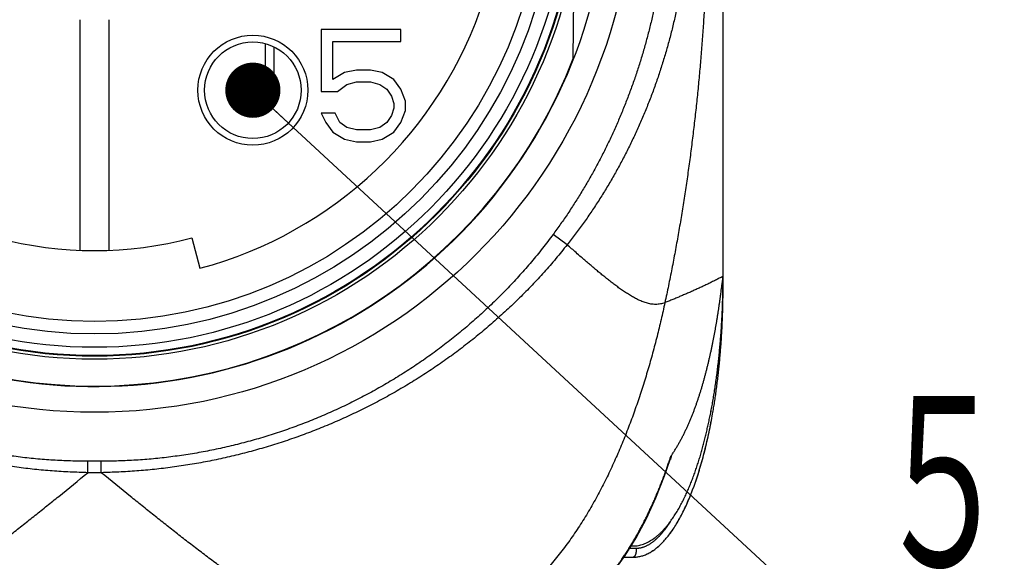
# Model space of a CAD drawing. Header units: millimetres. Extents: x 0 to 1071, y 0 to 742.
# Tile 10 of 130: x 351 to 396, y 196 to 220. Entities that reach past the tile are written whole.
import ezdxf

# ---------------------------------------------------------------- set-up
doc = ezdxf.new("R2010")
doc.units = ezdxf.units.MM
doc.header["$LTSCALE"] = 0.454724
doc.layers.add('NoLayerName_001', color=7, linetype='Continuous')
doc.styles.get("Standard").update_dxf_attribs({"font": 'txt', "bigfont": 'extfont2'})
doc.dimstyles.get("Standard").update_dxf_attribs({"dimtxt": 2.5, "dimasz": 2.5, "dimexe": 1, "dimexo": 1, "dimtad": 1, "dimdec": 3, "dimzin": 0, "dimdsep": 46, "dimtxsty": 'Standard', "dimcen": 2.5, "dimadec": 3, "dimazin": 0, "dimtfac": 0.75, "dimtdec": 3, "dimtmove": 0, "dimatfit": 3, "dimfxl": 1, "dimarcsym": 0})

msp = doc.modelspace()

# ---------------------------------------------------------------- linework, layer by layer
at = {"layer": 'NoLayerName_001', "color": 7, "linetype": 'Continuous', "lineweight": 25}
for p, q in [((382.902717, 208.586214), (382.902717, 251.286212)), ((376.11912, 218.452747), (376.168481, 224.108972)), ((353.775219, 220.208834), (353.775219, 209.776962)), ((355.096885, 209.776962), (355.096885, 220.208834)), ((368.305079, 219.769547), (364.704385, 219.769547)), ((364.704385, 219.769547), (364.704385, 216.95749)), ((368.305079, 219.228767), (368.305079, 219.769547)), ((362.162718, 219.126762), (362.162718, 217.736214)), ((362.569385, 217.736214), (362.569385, 218.974502)), ((365.233899, 219.228767), (368.305079, 219.228767)), ((365.233899, 217.49827), (365.233899, 219.228767)), ((362.162718, 217.736214), (362.569385, 217.736214)), ((365.763412, 217.822739), (365.233899, 217.49827)), ((366.292926, 217.930895), (365.763412, 217.822739)), ((366.928343, 217.930895), (366.292926, 217.930895)), ((367.457857, 217.822739), (366.928343, 217.930895)), ((367.98737, 217.49827), (367.457857, 217.822739)), ((365.445704, 216.95749), (365.869315, 217.281958)), ((365.869315, 217.281958), (366.292926, 217.390114)), ((366.292926, 217.390114), (366.928343, 217.390114)), ((366.928343, 217.390114), (367.351954, 217.281958)), ((367.351954, 217.281958), (367.669662, 217.065646)), ((368.305079, 217.065646), (367.98737, 217.49827)), ((364.704385, 216.95749), (365.445704, 216.95749)), ((367.669662, 217.065646), (367.881468, 216.741178)), ((367.881468, 216.741178), (367.98737, 216.41671)), ((368.516884, 216.524866), (368.305079, 217.065646)), ((367.98737, 216.41671), (367.98737, 216.200398)), ((368.516884, 216.092242), (368.516884, 216.524866)), ((365.339801, 215.984086), (364.704385, 215.984086)), ((364.704385, 215.984086), (364.91619, 215.551462)), ((365.551607, 215.551462), (365.339801, 215.984086)), ((367.881468, 215.87593), (367.669662, 215.551462)), ((367.98737, 216.200398), (367.881468, 215.87593)), ((368.305079, 215.551462), (368.516884, 216.092242)), ((364.91619, 215.551462), (365.233899, 215.118838)), ((365.869315, 215.33515), (365.551607, 215.551462)), ((367.669662, 215.551462), (367.351954, 215.33515)), ((367.98737, 215.118838), (368.305079, 215.551462)), ((365.233899, 215.118838), (365.763412, 214.79437)), ((366.292926, 215.226994), (365.869315, 215.33515)), ((366.928343, 215.226994), (366.292926, 215.226994)), ((367.351954, 215.33515), (366.928343, 215.226994)), ((367.457857, 214.79437), (367.98737, 215.118838)), ((365.763412, 214.79437), (366.292926, 214.686214)), ((366.292926, 214.686214), (366.928343, 214.686214)), ((366.928343, 214.686214), (367.457857, 214.79437)), ((358.845766, 210.332669), (359.212152, 208.9573)), ((382.902717, 208.077881), (382.902717, 208.586214)), ((382.902841, 208.584161), (382.902877, 208.585467)), ((382.902943, 208.58812), (382.902877, 208.585941)), ((378.738771, 196.386215), (378.828543, 196.386215)), ((378.418957, 195.877882), (378.83605, 195.877882))]:
    msp.add_line(p, q, dxfattribs=at)
at = {"layer": 'NoLayerName_001', "color": 8, "linetype": 'Continuous', "lineweight": 25}
for p, q in [((375.840689, 210.018168), (375.204563, 210.489563)), ((382.89824, 208.077881), (382.902717, 208.077881)), ((354.137359, 199.7032), (354.137362, 200.219378)), ((354.734743, 200.219369), (354.137361, 200.219369)), ((354.734745, 199.7032), (354.734745, 200.21936)), ((354.734745, 199.7032), (354.137359, 199.7032)), ((378.676276, 196.284549), (378.975139, 196.284549)), ((378.724147, 196.405756), (378.742703, 196.436187))]:
    msp.add_line(p, q, dxfattribs=at)
at = {"layer": 'NoLayerName_001', "color": 7, "linetype": 'Continuous', "lineweight": 25}
for points in [[(378.472704, 195.953378), (378.96776, 196.758733), (379.430348, 197.627301), (379.860064, 198.560204), (380.256031, 199.559437), (380.511469, 200.296656)], [(371.943741, 191.912887), (372.400492, 191.927474), (373.09486, 192.008497), (373.749055, 192.15545), (374.37916, 192.367932), (374.993828, 192.647356), (375.598976, 192.996358), (376.20645, 193.427927), (376.80399, 193.941526), (377.387841, 194.540406), (377.946353, 195.21403), (378.472704, 195.953378)]]:
    msp.add_lwpolyline(points, dxfattribs=at)
for centre, radius in [((354.436052, 226.886213), 24.450832), ((354.436052, 226.886213), 22.046415), ((354.436052, 226.886213), 21.909165), ((354.436052, 226.886213), 21.878665), ((354.436052, 226.886213), 21.508629), ((354.436052, 226.886213), 20.902665), ((354.436052, 226.886213), 20.333332), ((361.607032, 217.016206), 2.490833), ((361.607032, 217.016206), 2.185833)]:
    msp.add_circle(centre, radius, dxfattribs=at)
for centre, radius, start, end in [((354.436052, 226.886213), 23.281665, 158.5186327, 131.2277814), ((354.436052, 226.886213), 18.554165, 284.9166667, 39.0833333), ((354.436052, 226.886276), 23.265421, 201.2533161, 338.7466839), ((354.436052, 226.886213), 17.130832, 255.0833334, 284.9166667), ((346.665791, 208.586458), 36.236926, 359.1958825, 359.9996146), ((346.592557, 208.587312), 36.310165, 358.9810303, 359.1961573), ((346.593603, 208.587296), 36.309118, 359.028327, 359.1961581), ((357.003976, 206.860434), 25.819527, 349.0762219, 349.9777427)]:
    msp.add_arc(centre, radius, start, end, dxfattribs=at)
at = {"layer": 'NoLayerName_001', "color": 8, "linetype": 'Continuous', "lineweight": 25}
msp.add_arc((358.290022, 207.627998), 23.377748, 341.7417182, 342.0781975, dxfattribs=at)
for points, knots in [([(380.439945, 226.88621), (380.438011, 226.691882), (380.436974, 226.303116), (380.418419, 225.720145), (380.389712, 225.137463), (380.349028, 224.555351), (380.296868, 223.974074), (380.233111, 223.393903), (380.1578, 222.815104), (380.070938, 222.237943), (379.972515, 221.662679), (379.862491, 221.089567), (379.740831, 220.51886), (379.607499, 219.95081), (379.462459, 219.385668), (379.305677, 218.823685), (379.137116, 218.265116), (378.956746, 217.710226), (378.764577, 217.159281), (378.560621, 216.612561), (378.344892, 216.070344), (378.117402, 215.532911), (377.878165, 215.000542), (377.627195, 214.473515), (377.364509, 213.952132), (377.090176, 213.436708), (376.804325, 212.927564), (376.507045, 212.425071), (376.198582, 211.929486), (375.878596, 211.441494), (375.548945, 210.960178), (375.318441, 210.647051), (375.204563, 210.489563)], [0, 0, 0, 0, 0.583011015, 1.166223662, 1.74959972, 2.333100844, 2.916688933, 3.50032649, 4.083976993, 4.667605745, 5.251191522, 5.834728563, 6.418216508, 7.001660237, 7.585070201, 8.16846276, 8.751860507, 9.335285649, 9.91873839, 10.502216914, 11.085724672, 11.669270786, 12.252870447, 12.836545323, 13.420321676, 14.00417973, 14.588051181, 15.171869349, 15.75557215, 16.339102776, 16.922410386, 17.505450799, 17.505450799, 17.505450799, 17.505450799]), ([(381.453389, 226.886213), (381.45137, 226.685137), (381.45029, 226.282866), (381.430915, 225.679648), (381.400902, 225.076736), (381.358322, 224.474429), (381.303672, 223.873009), (381.236799, 223.272763), (381.157722, 222.673978), (381.066422, 222.076938), (380.962842, 221.481934), (380.84687, 220.889267), (380.718403, 220.299236), (380.577337, 219.712141), (380.423569, 219.128281), (380.256992, 218.547956), (380.077506, 217.97147), (379.885016, 217.39915), (379.679517, 216.831321), (379.461012, 216.268327), (379.229505, 215.710519), (378.985, 215.158246), (378.7275, 214.611858), (378.457013, 214.071703), (378.173534, 213.538157), (377.877188, 213.011571), (377.568237, 212.492255), (377.246882, 211.980577), (376.913499, 211.476776), (376.567843, 210.981572), (376.211966, 210.493897), (375.963486, 210.17743), (375.840689, 210.018168)], [0, 0, 0, 0, 0.603259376, 1.206732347, 1.810377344, 2.414154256, 3.018024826, 3.621953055, 4.2259056, 4.829852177, 5.433766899, 6.037632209, 6.641440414, 7.245194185, 7.848907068, 8.452603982, 9.056321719, 9.660096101, 10.26391908, 10.867776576, 11.471662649, 12.075580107, 12.679541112, 13.283567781, 13.887690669, 14.49189898, 15.096130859, 15.700319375, 16.304395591, 16.908289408, 17.511930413, 18.115248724, 18.115248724, 18.115248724, 18.115248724]), ([(382.23974, 226.886213), (382.238382, 226.624646), (382.237025, 226.101488), (382.226838, 225.316795), (382.211683, 224.532166), (382.190615, 223.74766), (382.163797, 222.963337), (382.131093, 222.179253), (382.09245, 221.395462), (382.04777, 220.61201), (381.996938, 219.828935), (381.93984, 219.046273), (381.876363, 218.264057), (381.806394, 217.482323), (381.729819, 216.70111), (381.646532, 215.92048), (381.55647, 215.140511), (381.459567, 214.3613), (381.355757, 213.582945), (381.244974, 212.805544), (381.127153, 212.029195), (381.002233, 211.253996), (380.870126, 210.48005), (380.730852, 209.707436), (380.584028, 208.936319), (380.430772, 208.166548), (380.321319, 207.654914), (380.267507, 207.398927)], [0, 0, 0, 0, 0.784712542, 1.569465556, 2.354242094, 3.139026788, 3.923805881, 4.708567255, 5.493301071, 6.278011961, 7.062718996, 7.84744444, 8.632213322, 9.417053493, 10.201995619, 10.987055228, 11.772206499, 12.557419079, 13.342664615, 14.127916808, 14.91315146, 15.698346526, 16.483482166, 17.268540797, 18.053507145, 18.838368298, 19.623113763, 19.623113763, 19.623113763, 19.623113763]), ([(354.137361, 200.219369), (353.874026, 200.223557), (353.346978, 200.225864), (352.557022, 200.265787), (351.768038, 200.327304), (350.980961, 200.414194), (350.196668, 200.525234), (349.416052, 200.660545), (348.640001, 200.81988), (347.869376, 201.003121), (347.104959, 201.210048), (346.347442, 201.440368), (345.597488, 201.693812), (344.855758, 201.970108), (344.122912, 202.268985), (343.399611, 202.590171), (342.686518, 202.933396), (341.9843, 203.298383), (341.29361, 203.684808), (340.615104, 204.092342), (339.94944, 204.520658), (339.297274, 204.969428), (338.659266, 205.438324), (338.036071, 205.927013), (337.42839, 206.43516), (336.836895, 206.96227), (336.262194, 207.507684), (335.70502, 208.070805), (335.165814, 208.650806), (334.646097, 209.247686), (334.143359, 209.858384), (333.827714, 210.280493), (333.667541, 210.489563)], [0, 0, 0, 0, 0.790104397, 1.580886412, 2.372224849, 3.163986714, 3.956030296, 4.748208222, 5.540370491, 6.332371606, 7.12416199, 7.915781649, 8.707268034, 9.498653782, 10.28996864, 11.081241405, 11.872501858, 12.663778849, 13.455088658, 14.246445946, 15.037869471, 15.829384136, 16.621023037, 17.412829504, 18.204854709, 18.997056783, 19.789288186, 20.58139428, 21.373221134, 22.164618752, 22.955444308, 23.745565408, 23.745565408, 23.745565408, 23.745565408]), ([(375.204563, 210.489563), (375.04439, 210.280493), (374.728745, 209.858384), (374.226007, 209.247686), (373.70629, 208.650806), (373.167084, 208.070805), (372.60991, 207.507684), (372.035209, 206.96227), (371.443714, 206.43516), (370.836033, 205.927013), (370.212838, 205.438324), (369.57483, 204.969428), (368.922664, 204.520658), (368.257, 204.092343), (367.578494, 203.684808), (366.887804, 203.298383), (366.185586, 202.933396), (365.472493, 202.590171), (364.749192, 202.268984), (364.016346, 201.970107), (363.274616, 201.693811), (362.524662, 201.440367), (361.767145, 201.210048), (361.002728, 201.003121), (360.232103, 200.81988), (359.456052, 200.660545), (358.675436, 200.525235), (357.891143, 200.414196), (357.104066, 200.327306), (356.315083, 200.265789), (355.525126, 200.225865), (354.998078, 200.223557), (354.734743, 200.219369)], [0, 0, 0, 0, 0.790121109, 1.580946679, 2.37234431, 3.164171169, 3.956277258, 4.748508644, 5.54071069, 6.332735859, 7.124542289, 7.916181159, 8.707695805, 9.499119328, 10.290476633, 11.081786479, 11.87306353, 12.664324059, 13.455596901, 14.246911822, 15.038297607, 15.829783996, 16.621403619, 17.413193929, 18.205194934, 18.997357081, 19.789534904, 20.581578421, 21.373340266, 22.164678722, 22.955460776, 23.745565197, 23.745565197, 23.745565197, 23.745565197]), ([(354.137337, 199.703188), (353.868315, 199.712217), (353.329834, 199.724642), (352.523271, 199.777154), (351.717919, 199.849872), (350.914666, 199.946406), (350.114269, 200.065729), (349.31752, 200.208058), (348.525198, 200.373272), (347.738077, 200.561367), (346.956869, 200.772212), (346.18222, 201.005578), (345.414762, 201.261259), (344.655125, 201.539046), (343.903938, 201.838731), (343.161832, 202.160106), (342.429436, 202.502962), (341.707385, 202.867089), (340.996268, 203.252184), (340.296676, 203.657944), (339.609196, 204.084066), (338.93442, 204.530246), (338.272937, 204.996183), (337.625338, 205.481571), (336.992249, 205.98608), (336.374349, 206.509316), (335.772356, 207.050806), (335.1871, 207.610116), (334.619126, 208.186578), (334.070048, 208.780389), (333.537497, 209.38853), (333.201652, 209.809665), (333.031415, 210.018168)], [0, 0, 0, 0, 0.807521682, 1.615643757, 2.424241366, 3.233189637, 4.042365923, 4.851652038, 5.660936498, 6.470119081, 7.279161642, 8.088079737, 8.896889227, 9.705605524, 10.514245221, 11.322827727, 12.13137691, 12.939921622, 13.748490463, 14.557111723, 15.365815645, 16.174636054, 16.983611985, 17.79278931, 18.602217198, 19.411832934, 20.221460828, 21.030932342, 21.840094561, 22.648813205, 23.456975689, 24.264494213, 24.264494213, 24.264494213, 24.264494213]), ([(375.840689, 210.018168), (375.670452, 209.809664), (375.334607, 209.388529), (374.802055, 208.780388), (374.252976, 208.186577), (373.685002, 207.610114), (373.099746, 207.050804), (372.497752, 206.509314), (371.879852, 205.986077), (371.246761, 205.481567), (370.599162, 204.996179), (369.937678, 204.530242), (369.262901, 204.084062), (368.575421, 203.657939), (367.875827, 203.252179), (367.16471, 202.867084), (366.442658, 202.502957), (365.710261, 202.160101), (364.968154, 201.838726), (364.216967, 201.539041), (363.457329, 201.261254), (362.68987, 201.005573), (361.915221, 200.772207), (361.134012, 200.561362), (360.346889, 200.373268), (359.554567, 200.208055), (358.757817, 200.065727), (357.957419, 199.946405), (357.154165, 199.849872), (356.348812, 199.777154), (355.542249, 199.724642), (355.003768, 199.712217), (354.734745, 199.703188)], [0, 0, 0, 0, 0.807519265, 1.615682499, 2.424401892, 3.233564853, 4.0430371, 4.852665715, 5.662282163, 6.471710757, 7.280888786, 8.089865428, 8.898686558, 9.707391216, 10.516013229, 11.324582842, 12.133128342, 12.941678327, 13.750261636, 14.558902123, 15.367619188, 16.176429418, 16.98534822, 17.794391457, 18.603574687, 19.412859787, 20.222146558, 21.03132353, 21.840272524, 22.648870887, 23.456993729, 24.264516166, 24.264516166, 24.264516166, 24.264516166]), ([(376.644118, 209.31885), (376.590435, 209.365332), (376.456143, 209.481442), (376.188398, 209.714623), (375.974453, 209.901454), (375.840689, 210.018168)], [0, 0, 0, 0, 0.213032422, 0.532577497, 1.06515092, 1.06515092, 1.06515092, 1.06515092]), ([(380.267507, 207.398927), (380.233872, 207.387378), (380.167254, 207.361781), (380.062631, 207.33814), (379.956512, 207.323098), (379.849427, 207.318275), (379.742485, 207.322865), (379.636293, 207.335937), (379.531335, 207.356526), (379.427981, 207.383704), (379.326431, 207.416652), (379.226697, 207.454611), (379.128673, 207.49684), (379.032255, 207.542622), (378.937267, 207.591211), (378.843609, 207.642181), (378.751217, 207.695315), (378.659976, 207.750366), (378.569779, 207.807099), (378.480515, 207.865281), (378.392061, 207.924672), (378.304362, 207.985161), (378.217373, 208.046661), (378.131039, 208.109081), (378.04531, 208.172333), (377.960133, 208.236328), (377.875454, 208.300975), (377.791221, 208.366193), (377.707412, 208.431947), (377.623997, 208.498195), (377.540947, 208.564899), (377.458236, 208.632021), (377.375833, 208.699521), (377.29371, 208.767362), (377.211839, 208.835502), (377.130195, 208.903915), (377.048763, 208.972577), (376.967521, 209.041464), (376.886457, 209.110561), (376.778552, 209.202903), (376.697933, 209.272519), (376.644118, 209.31885)], [0, 0, 0, 0, 0.106688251, 0.213731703, 0.320912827, 0.427940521, 0.534794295, 0.641679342, 0.748611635, 0.855431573, 0.962090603, 1.068743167, 1.175456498, 1.282205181, 1.388894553, 1.495498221, 1.602060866, 1.708611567, 1.815163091, 1.921713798, 2.028253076, 2.13478401, 2.241314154, 2.347847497, 2.454384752, 2.560923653, 2.667459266, 2.773987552, 2.880510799, 2.987031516, 3.093551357, 3.200071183, 3.306591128, 3.413110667, 3.519628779, 3.626145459, 3.732661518, 3.839177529, 3.945693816, 4.052210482, 4.26524433, 4.26524433, 4.26524433, 4.26524433]), ([(382.902877, 208.586173), (382.873984, 208.572125), (382.816074, 208.54428), (382.701236, 208.486587), (382.586336, 208.429025), (382.471358, 208.371621), (382.385018, 208.328788), (382.298535, 208.286248), (382.211859, 208.2441), (382.124975, 208.202382), (382.037895, 208.161068), (381.950628, 208.120146), (381.863183, 208.0796), (381.775569, 208.039416), (381.687795, 207.999579), (381.599871, 207.960073), (381.511805, 207.920884), (381.423607, 207.881996), (381.335284, 207.843396), (381.246841, 207.805074), (381.158284, 207.767019), (381.069618, 207.729222), (380.980847, 207.691671), (380.891977, 207.654356), (380.803012, 207.617267), (380.713957, 207.580394), (380.624818, 207.543727), (380.5356, 207.507253), (380.446306, 207.470969), (380.35695, 207.43484), (380.297316, 207.410911), (380.267507, 207.398927)], [0, 0, 0, 0, 0.096379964, 0.192765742, 0.385537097, 0.481919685, 0.578300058, 0.674678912, 0.771057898, 0.867438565, 0.963821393, 1.060206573, 1.156594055, 1.252983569, 1.349374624, 1.445766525, 1.542158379, 1.638549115, 1.734938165, 1.831325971, 1.927712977, 2.02409952, 2.120485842, 2.216872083, 2.313258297, 2.409644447, 2.506030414, 2.602415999, 2.698800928, 2.795184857, 2.891567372, 2.891567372, 2.891567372, 2.891567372]), ([(380.267507, 207.398927), (380.239462, 207.271291), (380.184165, 207.015829), (380.096441, 206.633686), (380.00575, 206.252215), (379.911504, 205.871589), (379.813759, 205.491837), (379.712398, 205.113027), (379.60735, 204.735218), (379.498533, 204.358472), (379.385867, 203.982855), (379.26924, 203.608449), (379.148546, 203.235338), (379.02368, 202.863608), (378.894533, 202.493345), (378.760999, 202.124633), (378.622971, 201.757559), (378.480355, 201.392216), (378.332989, 201.028742), (378.180682, 200.667304), (378.023252, 200.308072), (377.860517, 199.95122), (377.692295, 199.596919), (377.518401, 199.245341), (377.338668, 198.896672), (377.152907, 198.551137), (376.960921, 198.209003), (376.762521, 197.870548), (376.55752, 197.53605), (376.34573, 197.205787), (376.126962, 196.880042), (375.901066, 196.559119), (375.66779, 196.243458), (375.426877, 195.933572), (375.178084, 195.629985), (374.921177, 195.333211), (374.655884, 195.04381), (374.382104, 194.762206), (374.0993, 194.489512), (373.80874, 194.224856), (373.606241, 194.058624), (373.506095, 193.974236)], [0, 0, 0, 0, 0.392044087, 0.784122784, 1.176224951, 1.568341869, 1.960467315, 2.352597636, 2.744731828, 3.1368716, 3.529017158, 3.921161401, 4.31329959, 4.705431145, 5.097559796, 5.489693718, 5.881845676, 6.274030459, 6.666238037, 7.058447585, 7.450647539, 7.842836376, 8.235023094, 8.627227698, 9.019479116, 9.411771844, 9.804074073, 10.196368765, 10.58865591, 10.980953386, 11.373297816, 11.765732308, 12.158218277, 12.550699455, 12.943156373, 13.335609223, 13.728120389, 14.120795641, 14.513663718, 14.906584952, 15.29946548, 15.29946548, 15.29946548, 15.29946548]), ([(378.742703, 196.436187), (378.779081, 196.49696), (378.852457, 196.618142), (378.958817, 196.802122), (379.06302, 196.987346), (379.164713, 197.173993), (379.26405, 197.361939), (379.36105, 197.551139), (379.455751, 197.74154), (379.54818, 197.933092), (379.638368, 198.125747), (379.726345, 198.319454), (379.812141, 198.514166), (379.895786, 198.709831), (379.977309, 198.906402), (380.05674, 199.103828), (380.134111, 199.30206), (380.209447, 199.501051), (380.282797, 199.700743), (380.354113, 199.901115), (380.42372, 200.102018), (380.468284, 200.23655), (380.49079, 200.303725)], [0, 0, 0, 0, 0.212486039, 0.424982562, 0.637499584, 0.850044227, 1.062620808, 1.275231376, 1.487877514, 1.70055944, 1.913275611, 2.12602277, 2.338795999, 2.55158876, 2.764392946, 2.977198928, 3.189995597, 3.402770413, 3.615509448, 3.828197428, 4.040817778, 4.253352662, 4.253352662, 4.253352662, 4.253352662]), ([(341.167324, 191.912882), (341.280967, 191.916844), (341.508737, 191.919243), (341.848825, 191.956078), (342.186764, 192.009754), (342.521468, 192.081678), (342.8523, 192.168519), (343.178894, 192.268964), (343.501253, 192.381587), (343.819533, 192.505052), (344.133902, 192.638018), (344.444616, 192.779184), (344.751784, 192.927824), (345.055575, 193.083256), (345.356181, 193.244796), (345.653788, 193.411776), (345.948632, 193.583509), (346.240868, 193.759552), (346.530637, 193.939572), (346.818108, 194.123222), (347.103446, 194.310162), (347.38682, 194.50005), (347.668408, 194.692556), (347.948312, 194.887483), (348.226646, 195.084642), (348.503524, 195.283841), (348.779061, 195.484891), (349.053374, 195.687603), (349.32658, 195.891793), (349.598757, 196.097342), (349.869986, 196.304135), (350.140352, 196.512054), (350.409936, 196.720985), (350.678822, 196.93081), (350.947095, 197.141414), (351.214813, 197.352718), (351.482031, 197.564653), (351.837728, 197.847982), (352.281382, 198.203363), (353.078263, 198.845168), (353.696813, 199.345896), (354.138953, 199.703165)], [0, 0, 0, 0, 0.341137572, 0.682805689, 1.025018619, 1.36740029, 1.709341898, 2.05084719, 2.392196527, 2.733525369, 3.074836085, 3.416060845, 3.757252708, 4.098468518, 4.439719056, 4.780973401, 5.122171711, 5.463313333, 5.804432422, 6.145548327, 6.486666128, 6.827777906, 7.168871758, 7.50995594, 7.851039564, 8.192126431, 8.533215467, 8.874301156, 9.215377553, 9.556448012, 9.897516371, 10.238584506, 10.579652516, 10.920718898, 11.261781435, 11.602841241, 11.943900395, 12.284960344, 12.967085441, 13.649218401, 15.354550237, 15.354550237, 15.354550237, 15.354550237]), ([(367.70478, 191.912882), (367.591137, 191.916844), (367.363367, 191.919243), (367.023279, 191.956078), (366.68534, 192.009754), (366.350636, 192.081678), (366.019805, 192.168519), (365.69321, 192.268964), (365.370851, 192.381587), (365.052571, 192.505052), (364.738202, 192.638018), (364.427488, 192.779184), (364.120321, 192.927824), (363.816529, 193.083256), (363.515923, 193.244796), (363.218316, 193.411776), (362.923472, 193.583509), (362.631236, 193.759552), (362.341467, 193.939572), (362.053996, 194.123222), (361.768658, 194.310162), (361.485284, 194.50005), (361.203696, 194.692556), (360.923792, 194.887483), (360.645458, 195.084642), (360.36858, 195.283841), (360.093043, 195.484891), (359.81873, 195.687603), (359.545524, 195.891793), (359.273348, 196.097342), (359.002118, 196.304135), (358.731752, 196.512054), (358.462168, 196.720985), (358.193282, 196.93081), (357.925009, 197.141414), (357.657291, 197.352718), (357.390073, 197.564653), (357.034376, 197.847982), (356.590722, 198.203363), (355.793841, 198.845168), (355.175291, 199.345896), (354.733152, 199.703165)], [0, 0, 0, 0, 0.341137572, 0.682805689, 1.025018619, 1.367400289, 1.709341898, 2.05084719, 2.392196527, 2.733525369, 3.074836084, 3.416060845, 3.757252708, 4.098468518, 4.439719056, 4.780973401, 5.12217171, 5.463313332, 5.804432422, 6.145548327, 6.486666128, 6.827777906, 7.168871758, 7.509955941, 7.851039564, 8.192126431, 8.533215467, 8.874301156, 9.215377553, 9.556448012, 9.897516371, 10.238584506, 10.579652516, 10.920718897, 11.261781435, 11.602841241, 11.943900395, 12.284960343, 12.967085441, 13.649218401, 15.354550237, 15.354550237, 15.354550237, 15.354550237]), ([(378.975139, 196.284549), (378.992686, 196.285047), (379.027839, 196.285327), (379.080409, 196.290052), (379.132725, 196.297218), (379.18461, 196.307194), (379.235904, 196.319752), (379.286477, 196.334831), (379.336262, 196.352239), (379.385224, 196.371813), (379.433333, 196.393386), (379.480562, 196.416793), (379.526902, 196.441885), (379.572347, 196.468544), (379.616907, 196.496652), (379.660594, 196.526096), (379.703423, 196.556762), (379.745414, 196.588549), (379.786584, 196.621381), (379.826961, 196.655183), (379.86657, 196.689882), (379.90544, 196.725404), (379.943599, 196.761688), (379.981061, 196.798694), (380.017845, 196.836385), (380.05397, 196.874722), (380.089455, 196.913668), (380.124319, 196.953186), (380.158582, 196.993237), (380.192262, 197.033783), (380.225377, 197.074788), (380.25795, 197.116215), (380.289999, 197.158031), (380.321535, 197.20022), (380.352571, 197.242766), (380.383118, 197.285654), (380.413196, 197.328867), (380.4428, 197.3724), (380.472008, 197.416196), (380.491061, 197.445667), (380.50064, 197.460367)], [0, 0, 0, 0, 0.052662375, 0.105405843, 0.158207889, 0.211032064, 0.263830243, 0.316571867, 0.369287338, 0.421999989, 0.474714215, 0.527417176, 0.580098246, 0.632772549, 0.685449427, 0.738128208, 0.790799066, 0.84345549, 0.89610688, 0.948759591, 1.001414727, 1.05406853, 1.106718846, 1.159372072, 1.212033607, 1.264706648, 1.317392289, 1.370089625, 1.422795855, 1.475506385, 1.528214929, 1.580913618, 1.633596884, 1.686267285, 1.738928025, 1.791581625, 1.844229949, 1.896874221, 1.949515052, 2.002152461, 2.002152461, 2.002152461, 2.002152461]), ([(380.50064, 197.460367), (380.510078, 197.475157), (380.529088, 197.504649), (380.547559, 197.534482), (380.556861, 197.549356)], [0, 0, 0, 0, 0.0526334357, 0.1052618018, 0.1052618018, 0.1052618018, 0.1052618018]), ([(374.11742, 192.277761), (374.183029, 192.302201), (374.314894, 192.349544), (374.509181, 192.429931), (374.701288, 192.515661), (374.890694, 192.607526), (375.077355, 192.705017), (375.261099, 192.807974), (375.441791, 192.916143), (375.6193, 193.029312), (375.79355, 193.147269), (375.96452, 193.269799), (376.132207, 193.396709), (376.296613, 193.527802), (376.457737, 193.662883), (376.615578, 193.801758), (376.770139, 193.944232), (376.921433, 194.090126), (377.069497, 194.239266), (377.214384, 194.39149), (377.356147, 194.54664), (377.494844, 194.704559), (377.630528, 194.865089), (377.763254, 195.02807), (377.893085, 195.19335), (378.020072, 195.360797), (378.144252, 195.530311), (378.265662, 195.701798), (378.384374, 195.875144), (378.500324, 196.050316), (378.613957, 196.226972), (378.687212, 196.346296), (378.724147, 196.405756)], [0, 0, 0, 0, 0.210039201, 0.420240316, 0.630594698, 0.841078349, 1.051653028, 1.262267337, 1.472857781, 1.683352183, 1.893732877, 2.104041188, 2.314309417, 2.524557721, 2.734794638, 2.94501763, 3.155213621, 3.365368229, 3.575500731, 3.785634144, 3.995782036, 4.20594892, 4.416130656, 4.626314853, 4.836481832, 5.046622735, 5.256744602, 5.466851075, 5.67694134, 5.887010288, 6.097048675, 6.307043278, 6.307043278, 6.307043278, 6.307043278]), ([(378.975139, 196.284549), (378.975115, 196.280241), (378.975102, 196.271625), (378.974874, 196.258702), (378.974519, 196.245781), (378.974015, 196.232862), (378.973366, 196.219949), (378.97257, 196.207042), (378.971625, 196.194144), (378.970532, 196.181256), (378.969289, 196.16838), (378.967896, 196.155518), (378.96635, 196.142672), (378.964652, 196.129843), (378.962801, 196.117035), (378.960782, 196.104252), (378.958579, 196.0915), (378.956178, 196.078786), (378.953562, 196.066117), (378.950717, 196.053498), (378.947627, 196.040936), (378.944277, 196.028438), (378.940651, 196.016009), (378.936734, 196.003656), (378.932515, 195.991392), (378.927975, 195.979243), (378.923088, 195.967252), (378.91783, 195.95547), (378.912181, 195.943933), (378.906054, 195.932655), (378.899179, 195.921696), (378.891303, 195.911105), (378.882317, 195.901061), (378.872222, 195.89192), (378.861065, 195.884496), (378.848977, 195.878921), (378.840271, 195.878492), (378.83605, 195.877882)], [0, 0, 0, 0, 0.0129224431, 0.0258469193, 0.0387732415, 0.0517012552, 0.0646308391, 0.0775619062, 0.090494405, 0.10342832, 0.116363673, 0.1293005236, 0.1422389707, 0.1551791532, 0.1681209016, 0.1810626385, 0.1940028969, 0.2069409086, 0.2198766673, 0.2328109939, 0.2457456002, 0.2586831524, 0.2716273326, 0.2845828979, 0.2975551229, 0.3105329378, 0.3234878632, 0.3363938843, 0.3492293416, 0.3620166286, 0.3748831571, 0.3880089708, 0.4015612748, 0.415263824, 0.4287157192, 0.4417401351, 0.4545344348, 0.4545344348, 0.4545344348, 0.4545344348])]:
    msp.add_open_spline(points, degree=3, knots=knots, dxfattribs=at)
at = {"layer": 'NoLayerName_001', "color": 7, "linetype": 'Continuous', "lineweight": 25}
for points, knots in [([(382.801822, 207.805831), (382.815448, 207.909592), (382.836016, 208.065224), (382.85844, 208.238204), (382.869949, 208.324653), (382.880502, 208.402422), (382.890304, 208.471509), (382.898423, 208.532021), (382.901558, 208.558023), (382.902302, 208.57546), (382.902841, 208.584161)], [0, 0, 0, 0, 0.313956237, 0.4709556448, 0.5232800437, 0.5755926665, 0.7064023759, 0.7325984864, 0.7587762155, 0.7849282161, 0.7849282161, 0.7849282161, 0.7849282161]), ([(382.304189, 202.216717), (382.321494, 202.303878), (382.357001, 202.479143), (382.406427, 202.744426), (382.453997, 203.013257), (382.499218, 203.285569), (382.542179, 203.56118), (382.582811, 203.839937), (382.621086, 204.121674), (382.656983, 204.406215), (382.690492, 204.693378), (382.721601, 204.982973), (382.750296, 205.274816), (382.776567, 205.568718), (382.800399, 205.864494), (382.821781, 206.161955), (382.840702, 206.460916), (382.857142, 206.761189), (382.871117, 207.062588), (382.882508, 207.364926), (382.891702, 207.66801), (382.89536, 207.870328), (382.8975, 207.971563)], [0, 0, 0, 0, 0.266585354, 0.536468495, 0.809517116, 1.085598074, 1.364577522, 1.646321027, 1.930692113, 2.217538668, 2.506699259, 2.798011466, 3.091312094, 3.386437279, 3.683222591, 3.981503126, 4.281113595, 4.581888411, 4.883661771, 5.186267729, 5.489540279, 5.793313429, 5.793313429, 5.793313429, 5.793313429]), ([(382.305158, 202.221464), (382.32235, 202.308135), (382.357622, 202.48241), (382.406741, 202.746177), (382.454024, 203.01345), (382.498986, 203.284164), (382.541715, 203.558138), (382.582142, 203.835224), (382.62024, 204.115258), (382.655987, 204.398068), (382.689376, 204.683473), (382.720392, 204.97129), (382.749023, 205.261335), (382.775259, 205.553424), (382.799085, 205.847374), (382.82049, 206.143001), (382.839464, 206.440122), (382.855986, 206.738553), (382.870073, 207.038109), (382.881607, 207.33861), (382.890971, 207.639863), (382.894771, 207.840964), (382.89698, 207.941592)], [0, 0, 0, 0, 0.265078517, 0.53341476, 0.804878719, 1.079339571, 1.356665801, 1.636725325, 1.919384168, 2.204493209, 2.49189387, 2.78142659, 3.072931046, 3.366246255, 3.66121068, 3.957662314, 4.25543877, 4.554377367, 4.854315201, 5.155089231, 5.456536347, 5.758493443, 5.758493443, 5.758493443, 5.758493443]), ([(382.429503, 202.367043), (382.444617, 202.455105), (382.475645, 202.632052), (382.518542, 202.89948), (382.559579, 203.169933), (382.598296, 203.443335), (382.634779, 203.719509), (382.668985, 203.998293), (382.700912, 204.279512), (382.730546, 204.562994), (382.757876, 204.848564), (382.78289, 205.136048), (382.805577, 205.425272), (382.825925, 205.716062), (382.843922, 206.008244), (382.859558, 206.301644), (382.872821, 206.596088), (382.883694, 206.891402), (382.892191, 207.187413), (382.8982, 207.483946), (382.902091, 207.780826), (382.90231, 207.978847), (382.902717, 208.077881)], [0, 0, 0, 0, 0.268049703, 0.538930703, 0.812518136, 1.088686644, 1.367304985, 1.648225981, 1.93129895, 2.216372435, 2.503294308, 2.791911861, 3.082071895, 3.373620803, 3.666404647, 3.960269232, 4.255060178, 4.550622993, 4.846803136, 5.143446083, 5.440397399, 5.737502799, 5.737502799, 5.737502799, 5.737502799]), ([(382.539428, 206.115387), (382.548674, 206.166401), (382.567364, 206.268395), (382.594219, 206.421597), (382.620366, 206.574921), (382.645679, 206.728386), (382.67019, 206.881979), (382.693895, 207.035699), (382.716786, 207.18954), (382.738902, 207.343494), (382.760366, 207.497539), (382.781345, 207.651652), (382.794966, 207.754442), (382.801822, 207.805831)], [0, 0, 0, 0, 0.155536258, 0.311073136, 0.466610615, 0.622148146, 0.777685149, 0.933221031, 1.088755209, 1.244288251, 1.399821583, 1.555355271, 1.710888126, 1.710888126, 1.710888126, 1.710888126]), ([(380.533403, 200.434213), (380.562294, 200.477265), (380.620743, 200.562943), (380.704469, 200.694096), (380.785942, 200.826687), (380.864808, 200.960885), (380.94126, 201.096488), (381.015343, 201.233397), (381.087151, 201.371492), (381.156748, 201.510686), (381.224193, 201.650914), (381.289551, 201.792115), (381.352886, 201.934229), (381.414263, 202.077196), (381.473746, 202.220956), (381.531403, 202.365451), (381.587294, 202.510633), (381.641486, 202.656458), (381.694041, 202.802884), (381.745026, 202.949867), (381.794504, 203.097366), (381.842539, 203.245339), (381.8892, 203.393745), (381.934534, 203.542555), (381.978574, 203.691748), (382.02136, 203.841302), (382.06293, 203.991197), (382.103322, 204.141413), (382.142574, 204.291928), (382.180724, 204.442723), (382.217814, 204.59378), (382.25389, 204.745082), (382.288997, 204.896611), (382.32318, 205.048352), (382.356485, 205.20029), (382.388958, 205.352407), (382.420645, 205.504688), (382.451562, 205.657125), (382.481667, 205.809723), (382.511082, 205.962455), (382.529914, 206.064422), (382.539428, 206.115387)], [0, 0, 0, 0, 0.155544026, 0.311123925, 0.466741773, 0.622391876, 0.77806118, 0.933729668, 1.089372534, 1.244985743, 1.400581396, 1.556168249, 1.711751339, 1.867332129, 2.02290866, 2.178476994, 2.33404056, 2.489605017, 2.645173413, 2.800746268, 2.95632169, 3.111895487, 3.267461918, 3.423020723, 3.578575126, 3.734127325, 3.889678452, 4.045228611, 4.200776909, 4.356321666, 4.511863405, 4.667404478, 4.822946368, 4.978489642, 5.134033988, 5.289578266, 5.445120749, 5.600660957, 5.756199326, 5.911736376, 6.067272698, 6.067272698, 6.067272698, 6.067272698]), ([(381.656713, 199.798154), (381.669635, 199.835908), (381.695713, 199.911336), (381.733425, 200.024955), (381.770333, 200.138836), (381.806309, 200.253015), (381.841424, 200.36746), (381.875695, 200.482159), (381.909151, 200.597096), (381.941812, 200.71226), (381.9737, 200.82764), (382.004835, 200.943226), (382.035238, 201.059007), (382.064931, 201.174973), (382.093935, 201.291114), (382.122271, 201.407419), (382.149954, 201.52388), (382.176994, 201.640491), (382.203401, 201.757246), (382.229192, 201.874138), (382.254351, 201.991165), (382.278983, 202.108303), (382.294831, 202.186512), (382.302826, 202.225601)], [0, 0, 0, 0, 0.119712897, 0.239424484, 0.359135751, 0.478846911, 0.598557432, 0.718266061, 0.837971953, 0.957676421, 1.077380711, 1.197085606, 1.316791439, 1.436498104, 1.556205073, 1.675911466, 1.79561692, 1.915321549, 2.03502529, 2.154727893, 2.27442892, 2.394127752, 2.51382359, 2.51382359, 2.51382359, 2.51382359]), ([(378.83605, 195.877882), (378.892806, 195.881486), (379.007644, 195.883535), (379.178644, 195.918476), (379.348967, 195.972175), (379.518143, 196.047906), (379.685931, 196.144426), (379.852056, 196.261786), (380.016265, 196.399694), (380.178298, 196.557984), (380.337894, 196.736463), (380.494735, 196.934933), (380.648595, 197.153013), (380.799272, 197.390228), (380.946524, 197.646093), (381.090108, 197.920116), (381.229778, 198.211807), (381.365287, 198.520671), (381.496384, 198.846213), (381.622824, 199.187938), (381.744338, 199.545329), (381.860692, 199.917789), (381.971729, 200.304619), (382.077359, 200.705063), (382.177106, 201.118433), (382.271994, 201.543747), (382.32823, 201.832257), (382.357657, 201.977926)], [0, 0, 0, 0, 0.170609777, 0.343626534, 0.521300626, 0.705653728, 0.898443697, 1.101159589, 1.315038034, 1.541091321, 1.780139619, 2.03283329, 2.299556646, 2.580467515, 2.87560942, 3.184937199, 3.508335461, 3.845633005, 4.196614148, 4.561027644, 4.938593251, 5.32894093, 5.731546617, 6.145847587, 6.571261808, 7.007191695, 7.453027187, 7.453027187, 7.453027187, 7.453027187]), ([(378.83605, 195.877882), (378.892753, 195.881479), (379.007481, 195.883524), (379.17832, 195.918399), (379.348483, 195.971997), (379.517503, 196.047586), (379.68514, 196.143927), (379.851117, 196.261068), (380.015185, 196.398721), (380.177082, 196.556719), (380.33655, 196.73487), (380.49327, 196.932976), (380.647015, 197.150661), (380.797587, 197.387449), (380.944743, 197.642858), (381.088241, 197.916398), (381.227835, 198.207578), (381.363279, 198.515906), (381.494325, 198.84089), (381.620724, 199.182032), (381.742213, 199.538822), (381.858553, 199.910664), (381.96959, 200.296862), (382.075233, 200.696664), (382.175008, 201.109383), (382.269936, 201.53404), (382.326211, 201.822109), (382.355657, 201.967557)], [0, 0, 0, 0, 0.170449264, 0.343298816, 0.520792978, 0.704948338, 0.897518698, 1.099990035, 1.313596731, 1.539349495, 1.778067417, 2.030400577, 2.296734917, 2.577229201, 2.871927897, 3.180786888, 3.503691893, 3.840472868, 4.190915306, 4.554769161, 4.931755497, 5.321508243, 5.723506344, 6.137189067, 6.561976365, 6.997272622, 7.442469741, 7.442469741, 7.442469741, 7.442469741]), ([(380.5224, 200.330781), (380.521749, 200.328709), (380.520451, 200.324565), (380.518481, 200.318355), (380.516498, 200.312149), (380.514499, 200.305949), (380.512823, 200.300787), (380.511811, 200.297693), (380.511475, 200.296661)], [0, 0, 0, 0, 0.00651368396, 0.01302908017, 0.01954477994, 0.02605937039, 0.03257143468, 0.03582607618, 0.03582607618, 0.03582607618, 0.03582607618]), ([(380.53342, 200.434228), (380.534042, 200.435125), (380.535272, 200.436923), (380.537172, 200.439555), (380.539166, 200.442073), (380.541371, 200.444526), (380.543453, 200.446935), (380.546088, 200.44949), (380.549795, 200.447811), (380.550039, 200.444253), (380.549902, 200.441029), (380.549843, 200.437738), (380.549653, 200.434556), (380.549324, 200.431378), (380.548876, 200.428183), (380.548327, 200.424972), (380.547698, 200.421753), (380.547008, 200.418532), (380.546275, 200.415314), (380.545521, 200.412104), (380.544754, 200.408904), (380.543973, 200.405716), (380.543179, 200.402538), (380.542372, 200.39937), (380.541553, 200.396211), (380.540722, 200.393061), (380.53988, 200.389919), (380.539027, 200.386783), (380.538165, 200.383654), (380.537292, 200.38053), (380.536411, 200.37741), (380.535521, 200.374295), (380.534623, 200.371183), (380.533717, 200.368074), (380.532804, 200.364966), (380.531578, 200.360822), (380.53003, 200.355643), (380.528152, 200.349428), (380.526254, 200.343212), (380.524339, 200.336994), (380.523045, 200.332853), (380.5224, 200.330781)], [0, 0, 0, 0, 0.003273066, 0.0065375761, 0.0097307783, 0.0129234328, 0.0163505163, 0.0196015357, 0.022765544, 0.0260163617, 0.0294491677, 0.0326727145, 0.0358318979, 0.0390234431, 0.0422514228, 0.0455103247, 0.0487928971, 0.0520905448, 0.0553936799, 0.0586924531, 0.0619828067, 0.0652653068, 0.0685406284, 0.0718094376, 0.0750723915, 0.0783301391, 0.0815833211, 0.0848325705, 0.0880785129, 0.0913217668, 0.0945629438, 0.0978026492, 0.1010414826, 0.1042800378, 0.1075189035, 0.1107586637, 0.1172431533, 0.1237359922, 0.130236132, 0.1367421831, 0.1432527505, 0.1432527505, 0.1432527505, 0.1432527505]), ([(378.828545, 196.386218), (378.868447, 196.388098), (378.948566, 196.389199), (379.067667, 196.40688), (379.185094, 196.433233), (379.299882, 196.469405), (379.41138, 196.51422), (379.519335, 196.566756), (379.623663, 196.626052), (379.72437, 196.691211), (379.82148, 196.761533), (379.915074, 196.836428), (380.005288, 196.915326), (380.092297, 196.997701), (380.176232, 197.083171), (380.257257, 197.171391), (380.335563, 197.262027), (380.411327, 197.354799), (380.48463, 197.449542), (380.555585, 197.546093), (380.624298, 197.644296), (380.690878, 197.743992), (380.755435, 197.845023), (380.818076, 197.947234), (380.878926, 198.050478), (380.938051, 198.154672), (380.995506, 198.259758), (381.051356, 198.365684), (381.105667, 198.472395), (381.158501, 198.579839), (381.209921, 198.687964), (381.259996, 198.796716), (381.308781, 198.906049), (381.356311, 199.015934), (381.40262, 199.126341), (381.447746, 199.237239), (381.491722, 199.348601), (381.534596, 199.460393), (381.57636, 199.5726), (381.617209, 199.68514), (381.643464, 199.760512), (381.656713, 199.798154)], [0, 0, 0, 0, 0.119839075, 0.24002698, 0.360392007, 0.480634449, 0.600635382, 0.720583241, 0.840537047, 0.960421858, 1.080247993, 1.200080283, 1.319910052, 1.439688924, 1.559446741, 1.679211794, 1.798976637, 1.91873091, 2.038501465, 2.158307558, 2.278154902, 2.398036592, 2.517934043, 2.637817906, 2.757654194, 2.877443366, 2.997201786, 3.116942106, 3.236673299, 3.35640083, 3.476126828, 3.595850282, 3.715570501, 3.83529078, 3.95501353, 4.074739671, 4.194468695, 4.314198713, 4.433926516, 4.553648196, 4.673364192, 4.673364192, 4.673364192, 4.673364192])]:
    msp.add_open_spline(points, degree=3, knots=knots, dxfattribs=at)

# ---------------------------------------------------------------- texts
at = {"layer": 'NoLayerName_001', "color": 3, "linetype": 'Continuous', "lineweight": 13, "insert": (389.639918, 194.624083), "char_height": 8.75, "attachment_point": 7, "line_spacing_factor": 0.771429}
msp.add_mtext('\\A1;\\W0.6667;５', dxfattribs=at)

# ---------------------------------------------------------------- leaders
at = {"layer": 'NoLayerName_001', "color": 3, "linetype": 'Continuous', "lineweight": 13, "annotation_type": 0, "has_hookline": 1, "hookline_direction": 0, "text_width": 5.3436}
msp.add_leader([(361.607032, 217.016206), (386.514918, 193.999083), (389.014918, 193.999083)], dimstyle='Standard', override={"dimtxt": 8.75, "dimldrblk": 'DOT'}, dxfattribs=at)

doc.saveas('drawing.dxf')
